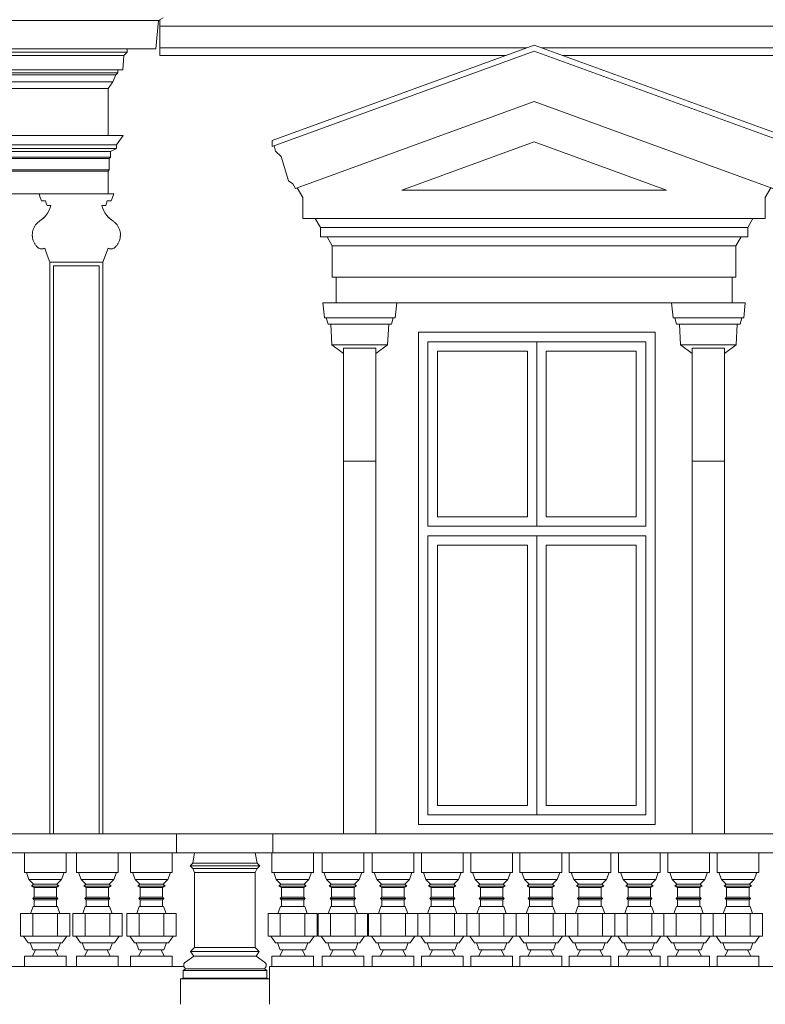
# Model space of a CAD drawing. Header units: metres. Extents: x -1.8 to 41.7, y -0.9 to 24.3.
# Tile 18 of 28: x 21.1 to 25, y 5.4 to 10.6. Entities that reach past the tile are written whole.
import ezdxf

# ---------------------------------------------------------------- set-up
doc = ezdxf.new("R2010")
doc.units = ezdxf.units.M
doc.layers.add('AV-STAVBA', color=7, linetype='Continuous', lineweight=18)

# ---------------------------------------------------------------- blocks, each defined once
blk = doc.blocks.new('WI_2-2_dvojité_bez středního sloupku - 1250x2600-1216050-Pohled JV')
at = {"layer": 'AV-STAVBA'}
for p, q in [((29.0798, 8.9), (29.0798, 7.925)), ((29.0798, 8.9), (30.2298, 8.9)), ((29.0798, 7.925), (29.0798, 8.9)), ((29.6548, 8.9), (29.0798, 8.9)), ((30.2298, 8.9), (29.6548, 8.9)), ((29.6548, 8.9), (29.6548, 7.925)), ((29.6548, 8.9), (29.6548, 7.925)), ((30.2298, 7.925), (30.2298, 8.9)), ((30.2298, 7.925), (30.2298, 8.9)), ((29.1298, 8.85), (29.1298, 7.975)), ((29.1298, 8.85), (29.6048, 8.85)), ((29.6048, 7.975), (29.6048, 8.85)), ((29.7048, 7.975), (29.7048, 8.85)), ((29.7048, 8.85), (30.1798, 8.85)), ((30.1798, 8.85), (30.1798, 7.975)), ((29.1298, 7.975), (29.6048, 7.975)), ((30.1798, 7.975), (29.7048, 7.975)), ((29.0798, 7.925), (30.2298, 7.925)), ((29.6548, 7.925), (29.0798, 7.925)), ((29.6548, 7.925), (30.2298, 7.925)), ((29.0798, 7.875), (29.0798, 6.4)), ((29.6134, 7.875), (29.0798, 7.875)), ((29.6548, 7.875), (29.0798, 7.875)), ((29.0798, 7.875), (29.0798, 6.4)), ((30.2298, 7.875), (29.6134, 7.875)), ((29.6548, 6.4), (29.6548, 7.875)), ((30.2298, 7.875), (29.6548, 7.875)), ((29.6548, 7.875), (29.6548, 6.4)), ((30.2298, 6.4), (30.2298, 7.875)), ((30.2298, 6.4), (30.2298, 7.875)), ((29.1298, 7.825), (29.6048, 7.825)), ((29.1298, 6.45), (29.1298, 7.825)), ((29.6048, 7.825), (29.6048, 6.45)), ((29.7048, 6.45), (29.7048, 7.825)), ((29.7048, 7.825), (30.1798, 7.825)), ((30.1798, 7.825), (30.1798, 6.45)), ((29.6048, 6.45), (29.1298, 6.45)), ((30.1798, 6.45), (29.7048, 6.45)), ((29.0798, 6.4), (29.6858, 6.4)), ((29.0798, 6.4), (29.6548, 6.4)), ((29.6548, 6.4), (30.2298, 6.4)), ((29.6858, 6.4), (30.2298, 6.4))]:
    blk.add_line(p, q, dxfattribs=at)
blk = doc.blocks.new('Římsa nad 1NP - Římsa nad 1NP-1582674-Pohled JV')
at = {"layer": 'AV-STAVBA'}
for p, q in [((21.0805, 6.2), (21.0805, 6.0971)), ((21.3005, 6.0971), (21.3005, 6.2)), ((21.3555, 6.2), (21.3555, 6.0971)), ((21.5755, 6.0971), (21.5755, 6.2)), ((21.6405, 6.2), (21.6405, 6.0971)), ((21.8605, 6.0971), (21.8605, 6.2)), ((21.9692, 6.1458), (21.9788, 6.2)), ((22.3084, 6.1458), (22.2988, 6.2)), ((22.386, 6.2), (22.386, 6.0971)), ((22.606, 6.0971), (22.606, 6.2)), ((22.651, 6.2), (22.651, 6.0971)), ((22.871, 6.0971), (22.871, 6.2)), ((22.916, 6.2), (22.916, 6.0971)), ((23.136, 6.0971), (23.136, 6.2)), ((23.176, 6.2), (23.176, 6.0971)), ((23.396, 6.0971), (23.396, 6.2)), ((23.436, 6.2), (23.436, 6.0971)), ((23.656, 6.0971), (23.656, 6.2)), ((23.696, 6.2), (23.696, 6.0971)), ((23.916, 6.0971), (23.916, 6.2)), ((23.956, 6.2), (23.956, 6.0971)), ((24.176, 6.0971), (24.176, 6.2)), ((24.216, 6.2), (24.216, 6.0971)), ((24.436, 6.0971), (24.436, 6.2)), ((24.476, 6.2), (24.476, 6.0971)), ((24.696, 6.0971), (24.696, 6.2)), ((24.736, 6.2), (24.736, 6.0971)), ((24.956, 6.0971), (24.956, 6.2)), ((21.9551, 6.1317), (21.9692, 6.1458)), ((21.9692, 6.1458), (22.3084, 6.1458)), ((22.3225, 6.1317), (22.3084, 6.1458)), ((21.3005, 6.0971), (21.0805, 6.0971)), ((21.0905, 6.0971), (21.1042, 6.0595)), ((21.2768, 6.0595), (21.2905, 6.0971)), ((21.5755, 6.0971), (21.3555, 6.0971)), ((21.3655, 6.0971), (21.3792, 6.0595)), ((21.5518, 6.0595), (21.5655, 6.0971)), ((21.8605, 6.0971), (21.6405, 6.0971)), ((21.6505, 6.0971), (21.6642, 6.0595)), ((21.8368, 6.0595), (21.8505, 6.0971)), ((21.9692, 6.1176), (21.9551, 6.1317)), ((22.3225, 6.1317), (21.9551, 6.1317)), ((21.9788, 6.0971), (21.9692, 6.1176)), ((22.3084, 6.1176), (21.9692, 6.1176)), ((22.2988, 6.0971), (21.9788, 6.0971)), ((21.9788, 6.0971), (21.9788, 5.7)), ((22.2988, 6.0971), (22.3084, 6.1176)), ((22.2988, 5.7), (22.2988, 6.0971)), ((22.3084, 6.1176), (22.3225, 6.1317)), ((22.606, 6.0971), (22.386, 6.0971)), ((22.396, 6.0971), (22.4097, 6.0595)), ((22.5823, 6.0595), (22.596, 6.0971)), ((22.871, 6.0971), (22.651, 6.0971)), ((22.661, 6.0971), (22.6747, 6.0595)), ((22.8473, 6.0595), (22.861, 6.0971)), ((23.136, 6.0971), (22.916, 6.0971)), ((22.926, 6.0971), (22.9397, 6.0595)), ((23.1123, 6.0595), (23.126, 6.0971)), ((23.396, 6.0971), (23.176, 6.0971)), ((23.186, 6.0971), (23.1997, 6.0595)), ((23.3723, 6.0595), (23.386, 6.0971)), ((23.656, 6.0971), (23.436, 6.0971)), ((23.446, 6.0971), (23.4597, 6.0595)), ((23.6323, 6.0595), (23.646, 6.0971)), ((23.916, 6.0971), (23.696, 6.0971)), ((23.706, 6.0971), (23.7197, 6.0595)), ((23.8923, 6.0595), (23.906, 6.0971)), ((24.176, 6.0971), (23.956, 6.0971)), ((23.966, 6.0971), (23.9797, 6.0595)), ((24.1523, 6.0595), (24.166, 6.0971)), ((24.436, 6.0971), (24.216, 6.0971)), ((24.226, 6.0971), (24.2397, 6.0595)), ((24.4123, 6.0595), (24.426, 6.0971)), ((24.696, 6.0971), (24.476, 6.0971)), ((24.486, 6.0971), (24.4997, 6.0595)), ((24.6723, 6.0595), (24.686, 6.0971)), ((24.956, 6.0971), (24.736, 6.0971)), ((24.746, 6.0971), (24.7597, 6.0595)), ((24.9323, 6.0595), (24.946, 6.0971)), ((21.1042, 6.0595), (21.1289, 6.0347)), ((21.1042, 6.0595), (21.2768, 6.0595)), ((21.1289, 6.0347), (21.1183, 6.0241)), ((21.2521, 6.0347), (21.1289, 6.0347)), ((21.2521, 6.0347), (21.2768, 6.0595)), ((21.2627, 6.0241), (21.2521, 6.0347)), ((21.3792, 6.0595), (21.4039, 6.0347)), ((21.3792, 6.0595), (21.5518, 6.0595)), ((21.4039, 6.0347), (21.3933, 6.0241)), ((21.5271, 6.0347), (21.4039, 6.0347)), ((21.5271, 6.0347), (21.5518, 6.0595)), ((21.5377, 6.0241), (21.5271, 6.0347)), ((21.6642, 6.0595), (21.6889, 6.0347)), ((21.6642, 6.0595), (21.8368, 6.0595)), ((21.6889, 6.0347), (21.6783, 6.0241)), ((21.8121, 6.0347), (21.6889, 6.0347)), ((21.8121, 6.0347), (21.8368, 6.0595)), ((21.8227, 6.0241), (21.8121, 6.0347)), ((22.4097, 6.0595), (22.4344, 6.0347)), ((22.4097, 6.0595), (22.5823, 6.0595)), ((22.4344, 6.0347), (22.4238, 6.0241)), ((22.5576, 6.0347), (22.4344, 6.0347)), ((22.5576, 6.0347), (22.5823, 6.0595)), ((22.5682, 6.0241), (22.5576, 6.0347)), ((22.6747, 6.0595), (22.6994, 6.0347)), ((22.6747, 6.0595), (22.8473, 6.0595)), ((22.6994, 6.0347), (22.6888, 6.0241)), ((22.8226, 6.0347), (22.6994, 6.0347)), ((22.8226, 6.0347), (22.8473, 6.0595)), ((22.8332, 6.0241), (22.8226, 6.0347)), ((22.9397, 6.0595), (22.9644, 6.0347)), ((22.9397, 6.0595), (23.1123, 6.0595)), ((22.9644, 6.0347), (22.9538, 6.0241)), ((23.0876, 6.0347), (22.9644, 6.0347)), ((23.0876, 6.0347), (23.1123, 6.0595)), ((23.0982, 6.0241), (23.0876, 6.0347)), ((23.1997, 6.0595), (23.2244, 6.0347)), ((23.1997, 6.0595), (23.3723, 6.0595)), ((23.2244, 6.0347), (23.2138, 6.0241)), ((23.3476, 6.0347), (23.2244, 6.0347)), ((23.3476, 6.0347), (23.3723, 6.0595)), ((23.3582, 6.0241), (23.3476, 6.0347)), ((23.4597, 6.0595), (23.4844, 6.0347)), ((23.4597, 6.0595), (23.6323, 6.0595)), ((23.4844, 6.0347), (23.4738, 6.0241)), ((23.6076, 6.0347), (23.4844, 6.0347)), ((23.6076, 6.0347), (23.6323, 6.0595)), ((23.6182, 6.0241), (23.6076, 6.0347)), ((23.7197, 6.0595), (23.7444, 6.0347)), ((23.7197, 6.0595), (23.8923, 6.0595)), ((23.7444, 6.0347), (23.7338, 6.0241)), ((23.8676, 6.0347), (23.7444, 6.0347)), ((23.8676, 6.0347), (23.8923, 6.0595)), ((23.8782, 6.0241), (23.8676, 6.0347)), ((23.9797, 6.0595), (24.0044, 6.0347)), ((23.9797, 6.0595), (24.1523, 6.0595)), ((24.0044, 6.0347), (23.9938, 6.0241)), ((24.1276, 6.0347), (24.0044, 6.0347)), ((24.1276, 6.0347), (24.1523, 6.0595)), ((24.1382, 6.0241), (24.1276, 6.0347)), ((24.2397, 6.0595), (24.2644, 6.0347)), ((24.2397, 6.0595), (24.4123, 6.0595)), ((24.2644, 6.0347), (24.2538, 6.0241)), ((24.3876, 6.0347), (24.2644, 6.0347)), ((24.3876, 6.0347), (24.4123, 6.0595)), ((24.3982, 6.0241), (24.3876, 6.0347)), ((24.4997, 6.0595), (24.5244, 6.0347)), ((24.4997, 6.0595), (24.6723, 6.0595)), ((24.5244, 6.0347), (24.5138, 6.0241)), ((24.6476, 6.0347), (24.5244, 6.0347)), ((24.6476, 6.0347), (24.6723, 6.0595)), ((24.6582, 6.0241), (24.6476, 6.0347)), ((24.7597, 6.0595), (24.7844, 6.0347)), ((24.7597, 6.0595), (24.9323, 6.0595)), ((24.7844, 6.0347), (24.7738, 6.0241)), ((24.9076, 6.0347), (24.7844, 6.0347)), ((24.9076, 6.0347), (24.9323, 6.0595)), ((24.9182, 6.0241), (24.9076, 6.0347)), ((21.1183, 6.0241), (21.1313, 6.0166)), ((21.2627, 6.0241), (21.1183, 6.0241)), ((21.1313, 6.0166), (21.1313, 5.9666)), ((21.2497, 6.0166), (21.1313, 6.0166)), ((21.2497, 6.0166), (21.2627, 6.0241)), ((21.2497, 5.9666), (21.2497, 6.0166)), ((21.3933, 6.0241), (21.4063, 6.0166)), ((21.5377, 6.0241), (21.3933, 6.0241)), ((21.4063, 6.0166), (21.4063, 5.9666)), ((21.5247, 6.0166), (21.4063, 6.0166)), ((21.5247, 6.0166), (21.5377, 6.0241)), ((21.5247, 5.9666), (21.5247, 6.0166)), ((21.6783, 6.0241), (21.6913, 6.0166)), ((21.8227, 6.0241), (21.6783, 6.0241)), ((21.6913, 6.0166), (21.6913, 5.9666)), ((21.8097, 6.0166), (21.6913, 6.0166)), ((21.8097, 6.0166), (21.8227, 6.0241)), ((21.8097, 5.9666), (21.8097, 6.0166)), ((22.4238, 6.0241), (22.4368, 6.0166)), ((22.5682, 6.0241), (22.4238, 6.0241)), ((22.4368, 6.0166), (22.4368, 5.9666)), ((22.5552, 6.0166), (22.4368, 6.0166)), ((22.5552, 6.0166), (22.5682, 6.0241)), ((22.5552, 5.9666), (22.5552, 6.0166)), ((22.6888, 6.0241), (22.7018, 6.0166)), ((22.8332, 6.0241), (22.6888, 6.0241)), ((22.7018, 6.0166), (22.7018, 5.9666)), ((22.8202, 6.0166), (22.7018, 6.0166)), ((22.8202, 6.0166), (22.8332, 6.0241)), ((22.8202, 5.9666), (22.8202, 6.0166)), ((22.9538, 6.0241), (22.9668, 6.0166)), ((23.0982, 6.0241), (22.9538, 6.0241)), ((22.9668, 6.0166), (22.9668, 5.9666)), ((23.0852, 6.0166), (22.9668, 6.0166)), ((23.0852, 6.0166), (23.0982, 6.0241)), ((23.0852, 5.9666), (23.0852, 6.0166)), ((23.2138, 6.0241), (23.2268, 6.0166)), ((23.3582, 6.0241), (23.2138, 6.0241)), ((23.2268, 6.0166), (23.2268, 5.9666)), ((23.3452, 6.0166), (23.2268, 6.0166)), ((23.3452, 6.0166), (23.3582, 6.0241)), ((23.3452, 5.9666), (23.3452, 6.0166)), ((23.4738, 6.0241), (23.4868, 6.0166)), ((23.6182, 6.0241), (23.4738, 6.0241)), ((23.4868, 6.0166), (23.4868, 5.9666)), ((23.6052, 6.0166), (23.4868, 6.0166)), ((23.6052, 6.0166), (23.6182, 6.0241)), ((23.6052, 5.9666), (23.6052, 6.0166)), ((23.7338, 6.0241), (23.7468, 6.0166)), ((23.8782, 6.0241), (23.7338, 6.0241)), ((23.7468, 6.0166), (23.7468, 5.9666)), ((23.8652, 6.0166), (23.7468, 6.0166)), ((23.8652, 6.0166), (23.8782, 6.0241)), ((23.8652, 5.9666), (23.8652, 6.0166)), ((23.9938, 6.0241), (24.0068, 6.0166)), ((24.1382, 6.0241), (23.9938, 6.0241)), ((24.0068, 6.0166), (24.0068, 5.9666)), ((24.1252, 6.0166), (24.0068, 6.0166)), ((24.1252, 6.0166), (24.1382, 6.0241)), ((24.1252, 5.9666), (24.1252, 6.0166)), ((24.2538, 6.0241), (24.2668, 6.0166)), ((24.3982, 6.0241), (24.2538, 6.0241)), ((24.2668, 6.0166), (24.2668, 5.9666)), ((24.3852, 6.0166), (24.2668, 6.0166)), ((24.3852, 6.0166), (24.3982, 6.0241)), ((24.3852, 5.9666), (24.3852, 6.0166)), ((24.5138, 6.0241), (24.5268, 6.0166)), ((24.6582, 6.0241), (24.5138, 6.0241)), ((24.5268, 6.0166), (24.5268, 5.9666)), ((24.6452, 6.0166), (24.5268, 6.0166)), ((24.6452, 6.0166), (24.6582, 6.0241)), ((24.6452, 5.9666), (24.6452, 6.0166)), ((24.7738, 6.0241), (24.7868, 6.0166)), ((24.9182, 6.0241), (24.7738, 6.0241)), ((24.7868, 6.0166), (24.7868, 5.9666)), ((24.9052, 6.0166), (24.7868, 6.0166)), ((24.9052, 6.0166), (24.9182, 6.0241)), ((24.9052, 5.9666), (24.9052, 6.0166)), ((21.1313, 5.9666), (21.1242, 5.9596)), ((21.1242, 5.9596), (21.1313, 5.9525)), ((21.2567, 5.9596), (21.1242, 5.9596)), ((21.2497, 5.9666), (21.1313, 5.9666)), ((21.1313, 5.9525), (21.1313, 5.9162)), ((21.2497, 5.9525), (21.1313, 5.9525)), ((21.2567, 5.9596), (21.2497, 5.9666)), ((21.2497, 5.9525), (21.2567, 5.9596)), ((21.2497, 5.9162), (21.2497, 5.9525)), ((21.4063, 5.9666), (21.3992, 5.9596)), ((21.3992, 5.9596), (21.4063, 5.9525)), ((21.5317, 5.9596), (21.3992, 5.9596)), ((21.5247, 5.9666), (21.4063, 5.9666)), ((21.4063, 5.9525), (21.4063, 5.9162)), ((21.5247, 5.9525), (21.4063, 5.9525)), ((21.5317, 5.9596), (21.5247, 5.9666)), ((21.5247, 5.9525), (21.5317, 5.9596)), ((21.5247, 5.9162), (21.5247, 5.9525)), ((21.6913, 5.9666), (21.6842, 5.9596)), ((21.6842, 5.9596), (21.6913, 5.9525)), ((21.8167, 5.9596), (21.6842, 5.9596)), ((21.8097, 5.9666), (21.6913, 5.9666)), ((21.6913, 5.9525), (21.6913, 5.9162)), ((21.8097, 5.9525), (21.6913, 5.9525)), ((21.8167, 5.9596), (21.8097, 5.9666)), ((21.8097, 5.9525), (21.8167, 5.9596)), ((21.8097, 5.9162), (21.8097, 5.9525)), ((22.4368, 5.9666), (22.4297, 5.9596)), ((22.4297, 5.9596), (22.4368, 5.9525)), ((22.5623, 5.9596), (22.4297, 5.9596)), ((22.5552, 5.9666), (22.4368, 5.9666)), ((22.4368, 5.9525), (22.4368, 5.9162)), ((22.5552, 5.9525), (22.4368, 5.9525)), ((22.5623, 5.9596), (22.5552, 5.9666)), ((22.5552, 5.9525), (22.5623, 5.9596)), ((22.5552, 5.9162), (22.5552, 5.9525)), ((22.7018, 5.9666), (22.6947, 5.9596)), ((22.6947, 5.9596), (22.7018, 5.9525)), ((22.8273, 5.9596), (22.6947, 5.9596)), ((22.8202, 5.9666), (22.7018, 5.9666)), ((22.7018, 5.9525), (22.7018, 5.9162)), ((22.8202, 5.9525), (22.7018, 5.9525)), ((22.8273, 5.9596), (22.8202, 5.9666)), ((22.8202, 5.9525), (22.8273, 5.9596)), ((22.8202, 5.9162), (22.8202, 5.9525)), ((22.9668, 5.9666), (22.9597, 5.9596)), ((22.9597, 5.9596), (22.9668, 5.9525)), ((23.0923, 5.9596), (22.9597, 5.9596)), ((23.0852, 5.9666), (22.9668, 5.9666)), ((22.9668, 5.9525), (22.9668, 5.9162)), ((23.0852, 5.9525), (22.9668, 5.9525)), ((23.0923, 5.9596), (23.0852, 5.9666)), ((23.0852, 5.9525), (23.0923, 5.9596)), ((23.0852, 5.9162), (23.0852, 5.9525)), ((23.2268, 5.9666), (23.2197, 5.9596)), ((23.2197, 5.9596), (23.2268, 5.9525)), ((23.3523, 5.9596), (23.2197, 5.9596)), ((23.3452, 5.9666), (23.2268, 5.9666)), ((23.2268, 5.9525), (23.2268, 5.9162)), ((23.3452, 5.9525), (23.2268, 5.9525)), ((23.3523, 5.9596), (23.3452, 5.9666)), ((23.3452, 5.9525), (23.3523, 5.9596)), ((23.3452, 5.9162), (23.3452, 5.9525)), ((23.4868, 5.9666), (23.4797, 5.9596)), ((23.4797, 5.9596), (23.4868, 5.9525)), ((23.6123, 5.9596), (23.4797, 5.9596)), ((23.6052, 5.9666), (23.4868, 5.9666)), ((23.4868, 5.9525), (23.4868, 5.9162)), ((23.6052, 5.9525), (23.4868, 5.9525)), ((23.6123, 5.9596), (23.6052, 5.9666)), ((23.6052, 5.9525), (23.6123, 5.9596)), ((23.6052, 5.9162), (23.6052, 5.9525)), ((23.7468, 5.9666), (23.7397, 5.9596)), ((23.7397, 5.9596), (23.7468, 5.9525)), ((23.8723, 5.9596), (23.7397, 5.9596)), ((23.8652, 5.9666), (23.7468, 5.9666)), ((23.7468, 5.9525), (23.7468, 5.9162)), ((23.8652, 5.9525), (23.7468, 5.9525)), ((23.8723, 5.9596), (23.8652, 5.9666)), ((23.8652, 5.9525), (23.8723, 5.9596)), ((23.8652, 5.9162), (23.8652, 5.9525)), ((24.0068, 5.9666), (23.9997, 5.9596)), ((23.9997, 5.9596), (24.0068, 5.9525)), ((24.1323, 5.9596), (23.9997, 5.9596)), ((24.1252, 5.9666), (24.0068, 5.9666)), ((24.0068, 5.9525), (24.0068, 5.9162)), ((24.1252, 5.9525), (24.0068, 5.9525)), ((24.1323, 5.9596), (24.1252, 5.9666)), ((24.1252, 5.9525), (24.1323, 5.9596)), ((24.1252, 5.9162), (24.1252, 5.9525)), ((24.2668, 5.9666), (24.2597, 5.9596)), ((24.2597, 5.9596), (24.2668, 5.9525)), ((24.3923, 5.9596), (24.2597, 5.9596)), ((24.3852, 5.9666), (24.2668, 5.9666)), ((24.2668, 5.9525), (24.2668, 5.9162)), ((24.3852, 5.9525), (24.2668, 5.9525)), ((24.3923, 5.9596), (24.3852, 5.9666)), ((24.3852, 5.9525), (24.3923, 5.9596)), ((24.3852, 5.9162), (24.3852, 5.9525)), ((24.5268, 5.9666), (24.5197, 5.9596)), ((24.5197, 5.9596), (24.5268, 5.9525)), ((24.6523, 5.9596), (24.5197, 5.9596)), ((24.6452, 5.9666), (24.5268, 5.9666)), ((24.5268, 5.9525), (24.5268, 5.9162)), ((24.6452, 5.9525), (24.5268, 5.9525)), ((24.6523, 5.9596), (24.6452, 5.9666)), ((24.6452, 5.9525), (24.6523, 5.9596)), ((24.6452, 5.9162), (24.6452, 5.9525)), ((24.7868, 5.9666), (24.7797, 5.9596)), ((24.7797, 5.9596), (24.7868, 5.9525)), ((24.9123, 5.9596), (24.7797, 5.9596)), ((24.9052, 5.9666), (24.7868, 5.9666)), ((24.7868, 5.9525), (24.7868, 5.9162)), ((24.9052, 5.9525), (24.7868, 5.9525)), ((24.9123, 5.9596), (24.9052, 5.9666)), ((24.9052, 5.9525), (24.9123, 5.9596)), ((24.9052, 5.9162), (24.9052, 5.9525)), ((21.0605, 5.88), (21.1255, 5.88)), ((21.0605, 5.88), (21.0605, 5.76)), ((21.1263, 5.9162), (21.1131, 5.88)), ((21.1255, 5.88), (21.2555, 5.88)), ((21.1255, 5.76), (21.1255, 5.88)), ((21.2547, 5.9162), (21.1263, 5.9162)), ((21.2679, 5.88), (21.2547, 5.9162)), ((21.2555, 5.88), (21.3205, 5.88)), ((21.2555, 5.88), (21.2555, 5.76)), ((21.3205, 5.88), (21.3205, 5.76)), ((21.3355, 5.88), (21.4005, 5.88)), ((21.3355, 5.88), (21.3355, 5.76)), ((21.4013, 5.9162), (21.3881, 5.88)), ((21.4005, 5.88), (21.5305, 5.88)), ((21.4005, 5.76), (21.4005, 5.88)), ((21.5297, 5.9162), (21.4013, 5.9162)), ((21.5429, 5.88), (21.5297, 5.9162)), ((21.5305, 5.88), (21.5955, 5.88)), ((21.5305, 5.88), (21.5305, 5.76)), ((21.5955, 5.88), (21.5955, 5.76)), ((21.6205, 5.88), (21.6855, 5.88)), ((21.6205, 5.88), (21.6205, 5.76)), ((21.6863, 5.9162), (21.6731, 5.88)), ((21.6855, 5.88), (21.8155, 5.88)), ((21.6855, 5.76), (21.6855, 5.88)), ((21.8147, 5.9162), (21.6863, 5.9162)), ((21.8279, 5.88), (21.8147, 5.9162)), ((21.8155, 5.88), (21.8805, 5.88)), ((21.8155, 5.88), (21.8155, 5.76)), ((21.8805, 5.88), (21.8805, 5.76)), ((22.366, 5.88), (22.431, 5.88)), ((22.366, 5.88), (22.366, 5.76)), ((22.4318, 5.9162), (22.4186, 5.88)), ((22.431, 5.88), (22.561, 5.88)), ((22.431, 5.76), (22.431, 5.88)), ((22.5602, 5.9162), (22.4318, 5.9162)), ((22.5734, 5.88), (22.5602, 5.9162)), ((22.561, 5.88), (22.626, 5.88)), ((22.561, 5.88), (22.561, 5.76)), ((22.626, 5.88), (22.626, 5.76)), ((22.631, 5.88), (22.696, 5.88)), ((22.631, 5.88), (22.631, 5.76)), ((22.6968, 5.9162), (22.6836, 5.88)), ((22.696, 5.88), (22.826, 5.88)), ((22.696, 5.76), (22.696, 5.88)), ((22.8252, 5.9162), (22.6968, 5.9162)), ((22.8384, 5.88), (22.8252, 5.9162)), ((22.826, 5.88), (22.891, 5.88)), ((22.826, 5.88), (22.826, 5.76)), ((22.891, 5.88), (22.891, 5.76)), ((22.896, 5.88), (22.961, 5.88)), ((22.896, 5.88), (22.896, 5.76)), ((22.9618, 5.9162), (22.9486, 5.88)), ((22.961, 5.88), (23.091, 5.88)), ((22.961, 5.76), (22.961, 5.88)), ((23.0902, 5.9162), (22.9618, 5.9162)), ((23.1034, 5.88), (23.0902, 5.9162)), ((23.091, 5.88), (23.156, 5.88)), ((23.091, 5.88), (23.091, 5.76)), ((23.156, 5.88), (23.221, 5.88)), ((23.156, 5.88), (23.156, 5.76)), ((23.156, 5.88), (23.156, 5.76)), ((23.2218, 5.9162), (23.2086, 5.88)), ((23.221, 5.88), (23.351, 5.88)), ((23.221, 5.76), (23.221, 5.88)), ((23.3502, 5.9162), (23.2218, 5.9162)), ((23.3634, 5.88), (23.3502, 5.9162)), ((23.351, 5.88), (23.416, 5.88)), ((23.351, 5.88), (23.351, 5.76)), ((23.416, 5.88), (23.481, 5.88)), ((23.416, 5.88), (23.416, 5.76)), ((23.416, 5.88), (23.416, 5.76)), ((23.4818, 5.9162), (23.4686, 5.88)), ((23.481, 5.88), (23.611, 5.88)), ((23.481, 5.76), (23.481, 5.88)), ((23.6102, 5.9162), (23.4818, 5.9162)), ((23.6234, 5.88), (23.6102, 5.9162)), ((23.611, 5.88), (23.676, 5.88)), ((23.611, 5.88), (23.611, 5.76)), ((23.676, 5.88), (23.741, 5.88)), ((23.676, 5.88), (23.676, 5.76)), ((23.676, 5.88), (23.676, 5.76)), ((23.7418, 5.9162), (23.7286, 5.88)), ((23.741, 5.88), (23.871, 5.88)), ((23.741, 5.76), (23.741, 5.88)), ((23.8702, 5.9162), (23.7418, 5.9162)), ((23.8834, 5.88), (23.8702, 5.9162)), ((23.871, 5.88), (23.936, 5.88)), ((23.871, 5.88), (23.871, 5.76)), ((23.936, 5.88), (24.001, 5.88)), ((23.936, 5.88), (23.936, 5.76)), ((23.936, 5.88), (23.936, 5.76)), ((24.0018, 5.9162), (23.9886, 5.88)), ((24.001, 5.88), (24.131, 5.88)), ((24.001, 5.76), (24.001, 5.88)), ((24.1302, 5.9162), (24.0018, 5.9162)), ((24.1434, 5.88), (24.1302, 5.9162)), ((24.131, 5.88), (24.196, 5.88)), ((24.131, 5.88), (24.131, 5.76)), ((24.196, 5.88), (24.261, 5.88)), ((24.196, 5.88), (24.196, 5.76)), ((24.196, 5.88), (24.196, 5.76)), ((24.2618, 5.9162), (24.2486, 5.88)), ((24.261, 5.88), (24.391, 5.88)), ((24.261, 5.76), (24.261, 5.88)), ((24.3902, 5.9162), (24.2618, 5.9162)), ((24.4034, 5.88), (24.3902, 5.9162)), ((24.391, 5.88), (24.456, 5.88)), ((24.391, 5.88), (24.391, 5.76)), ((24.456, 5.88), (24.521, 5.88)), ((24.456, 5.88), (24.456, 5.76)), ((24.456, 5.88), (24.456, 5.76)), ((24.5218, 5.9162), (24.5086, 5.88)), ((24.521, 5.88), (24.651, 5.88)), ((24.521, 5.76), (24.521, 5.88)), ((24.6502, 5.9162), (24.5218, 5.9162)), ((24.6634, 5.88), (24.6502, 5.9162)), ((24.651, 5.88), (24.716, 5.88)), ((24.651, 5.88), (24.651, 5.76)), ((24.716, 5.88), (24.781, 5.88)), ((24.716, 5.88), (24.716, 5.76)), ((24.716, 5.88), (24.716, 5.76)), ((24.7818, 5.9162), (24.7686, 5.88)), ((24.781, 5.88), (24.911, 5.88)), ((24.781, 5.76), (24.781, 5.88)), ((24.9102, 5.9162), (24.7818, 5.9162)), ((24.9234, 5.88), (24.9102, 5.9162)), ((24.911, 5.88), (24.976, 5.88)), ((24.911, 5.88), (24.911, 5.76)), ((24.976, 5.88), (24.976, 5.76)), ((21.0896, 5.76), (21.0605, 5.76)), ((21.0763, 5.76), (21.1007, 5.7252)), ((21.1004, 5.76), (21.0884, 5.76)), ((21.1007, 5.7252), (21.2803, 5.7252)), ((21.1255, 5.76), (21.1008, 5.76)), ((21.1107, 5.7252), (21.1243, 5.6876)), ((21.1804, 5.76), (21.1255, 5.76)), ((21.2008, 5.76), (21.1802, 5.76)), ((21.2555, 5.76), (21.2006, 5.76)), ((21.2802, 5.76), (21.2555, 5.76)), ((21.2566, 5.6876), (21.2703, 5.7252)), ((21.2803, 5.7252), (21.3047, 5.76)), ((21.2926, 5.76), (21.2806, 5.76)), ((21.3205, 5.76), (21.2913, 5.76)), ((21.3646, 5.76), (21.3355, 5.76)), ((21.3513, 5.76), (21.3757, 5.7252)), ((21.3754, 5.76), (21.3634, 5.76)), ((21.3757, 5.7252), (21.5553, 5.7252)), ((21.4005, 5.76), (21.3758, 5.76)), ((21.3857, 5.7252), (21.3993, 5.6876)), ((21.4554, 5.76), (21.4005, 5.76)), ((21.4758, 5.76), (21.4552, 5.76)), ((21.5305, 5.76), (21.4756, 5.76)), ((21.5552, 5.76), (21.5305, 5.76)), ((21.5316, 5.6876), (21.5453, 5.7252)), ((21.5553, 5.7252), (21.5797, 5.76)), ((21.5676, 5.76), (21.5556, 5.76)), ((21.5955, 5.76), (21.5663, 5.76)), ((21.6496, 5.76), (21.6205, 5.76)), ((21.6363, 5.76), (21.6607, 5.7252)), ((21.6604, 5.76), (21.6484, 5.76)), ((21.6607, 5.7252), (21.8403, 5.7252)), ((21.6855, 5.76), (21.6608, 5.76)), ((21.6707, 5.7252), (21.6843, 5.6876)), ((21.7404, 5.76), (21.6855, 5.76)), ((21.7608, 5.76), (21.7402, 5.76)), ((21.8155, 5.76), (21.7606, 5.76)), ((21.8402, 5.76), (21.8155, 5.76)), ((21.8166, 5.6876), (21.8303, 5.7252)), ((21.8403, 5.7252), (21.8647, 5.76)), ((21.8526, 5.76), (21.8406, 5.76)), ((21.8805, 5.76), (21.8513, 5.76)), ((22.3951, 5.76), (22.366, 5.76)), ((22.3818, 5.76), (22.4062, 5.7252)), ((22.4059, 5.76), (22.3939, 5.76)), ((22.4062, 5.7252), (22.5858, 5.7252)), ((22.431, 5.76), (22.4063, 5.76)), ((22.4162, 5.7252), (22.4298, 5.6876)), ((22.4865, 5.76), (22.431, 5.76)), ((22.5063, 5.76), (22.4864, 5.76)), ((22.561, 5.76), (22.5061, 5.76)), ((22.5857, 5.76), (22.561, 5.76)), ((22.5621, 5.6876), (22.5758, 5.7252)), ((22.5858, 5.7252), (22.6102, 5.76)), ((22.5981, 5.76), (22.5861, 5.76)), ((22.626, 5.76), (22.5969, 5.76)), ((22.6601, 5.76), (22.631, 5.76)), ((22.6468, 5.76), (22.6712, 5.7252)), ((22.6709, 5.76), (22.6589, 5.76)), ((22.6712, 5.7252), (22.8508, 5.7252)), ((22.696, 5.76), (22.6713, 5.76)), ((22.6812, 5.7252), (22.6948, 5.6876)), ((22.7509, 5.76), (22.696, 5.76)), ((22.7713, 5.76), (22.7507, 5.76)), ((22.826, 5.76), (22.7711, 5.76)), ((22.8507, 5.76), (22.826, 5.76)), ((22.8271, 5.6876), (22.8408, 5.7252)), ((22.8508, 5.7252), (22.8752, 5.76)), ((22.8631, 5.76), (22.8511, 5.76)), ((22.891, 5.76), (22.8619, 5.76)), ((22.9251, 5.76), (22.896, 5.76)), ((22.9118, 5.76), (22.9362, 5.7252)), ((22.9359, 5.76), (22.9239, 5.76)), ((22.9362, 5.7252), (23.1158, 5.7252)), ((22.961, 5.76), (22.9363, 5.76)), ((22.9462, 5.7252), (22.9598, 5.6876)), ((23.0159, 5.76), (22.961, 5.76)), ((23.0363, 5.76), (23.0157, 5.76)), ((23.091, 5.76), (23.0361, 5.76)), ((23.1157, 5.76), (23.091, 5.76)), ((23.0921, 5.6876), (23.1058, 5.7252)), ((23.1158, 5.7252), (23.1402, 5.76)), ((23.1281, 5.76), (23.1161, 5.76)), ((23.156, 5.76), (23.1269, 5.76)), ((23.1851, 5.76), (23.156, 5.76)), ((23.1718, 5.76), (23.1962, 5.7252)), ((23.1959, 5.76), (23.1839, 5.76)), ((23.1962, 5.7252), (23.3758, 5.7252)), ((23.221, 5.76), (23.1963, 5.76)), ((23.2062, 5.7252), (23.2198, 5.6876)), ((23.2759, 5.76), (23.221, 5.76)), ((23.2963, 5.76), (23.2757, 5.76)), ((23.351, 5.76), (23.2961, 5.76)), ((23.3757, 5.76), (23.351, 5.76)), ((23.3521, 5.6876), (23.3658, 5.7252)), ((23.3758, 5.7252), (23.4002, 5.76)), ((23.3881, 5.76), (23.3761, 5.76)), ((23.416, 5.76), (23.3869, 5.76)), ((23.4451, 5.76), (23.416, 5.76)), ((23.4318, 5.76), (23.4562, 5.7252)), ((23.4559, 5.76), (23.4439, 5.76)), ((23.4562, 5.7252), (23.6358, 5.7252)), ((23.481, 5.76), (23.4563, 5.76)), ((23.4662, 5.7252), (23.4798, 5.6876)), ((23.5359, 5.76), (23.481, 5.76)), ((23.5563, 5.76), (23.5357, 5.76)), ((23.611, 5.76), (23.5561, 5.76)), ((23.6357, 5.76), (23.611, 5.76)), ((23.6121, 5.6876), (23.6258, 5.7252)), ((23.6358, 5.7252), (23.6602, 5.76)), ((23.6481, 5.76), (23.6361, 5.76)), ((23.676, 5.76), (23.6469, 5.76)), ((23.7051, 5.76), (23.676, 5.76)), ((23.6918, 5.76), (23.7162, 5.7252)), ((23.7159, 5.76), (23.7039, 5.76)), ((23.7162, 5.7252), (23.8958, 5.7252)), ((23.741, 5.76), (23.7163, 5.76)), ((23.7262, 5.7252), (23.7398, 5.6876)), ((23.7959, 5.76), (23.741, 5.76)), ((23.8163, 5.76), (23.7957, 5.76)), ((23.871, 5.76), (23.8161, 5.76)), ((23.8957, 5.76), (23.871, 5.76)), ((23.8721, 5.6876), (23.8858, 5.7252)), ((23.8958, 5.7252), (23.9202, 5.76)), ((23.9081, 5.76), (23.8961, 5.76)), ((23.936, 5.76), (23.9069, 5.76)), ((23.9651, 5.76), (23.936, 5.76)), ((23.9518, 5.76), (23.9762, 5.7252)), ((23.9759, 5.76), (23.9639, 5.76)), ((23.9762, 5.7252), (24.1558, 5.7252)), ((24.001, 5.76), (23.9763, 5.76)), ((23.9862, 5.7252), (23.9998, 5.6876)), ((24.0559, 5.76), (24.001, 5.76)), ((24.0763, 5.76), (24.0557, 5.76)), ((24.131, 5.76), (24.0761, 5.76)), ((24.1557, 5.76), (24.131, 5.76)), ((24.1321, 5.6876), (24.1458, 5.7252)), ((24.1558, 5.7252), (24.1802, 5.76)), ((24.1681, 5.76), (24.1561, 5.76)), ((24.196, 5.76), (24.1669, 5.76)), ((24.2251, 5.76), (24.196, 5.76)), ((24.2118, 5.76), (24.2362, 5.7252)), ((24.2359, 5.76), (24.2239, 5.76)), ((24.2362, 5.7252), (24.4158, 5.7252)), ((24.261, 5.76), (24.2363, 5.76)), ((24.2462, 5.7252), (24.2598, 5.6876)), ((24.3159, 5.76), (24.261, 5.76)), ((24.3363, 5.76), (24.3157, 5.76)), ((24.391, 5.76), (24.3361, 5.76)), ((24.4157, 5.76), (24.391, 5.76)), ((24.3921, 5.6876), (24.4058, 5.7252)), ((24.4158, 5.7252), (24.4402, 5.76)), ((24.4281, 5.76), (24.4161, 5.76)), ((24.456, 5.76), (24.4269, 5.76)), ((24.4851, 5.76), (24.456, 5.76)), ((24.4718, 5.76), (24.4962, 5.7252)), ((24.4959, 5.76), (24.4839, 5.76)), ((24.4962, 5.7252), (24.6758, 5.7252)), ((24.521, 5.76), (24.4963, 5.76)), ((24.5062, 5.7252), (24.5198, 5.6876)), ((24.5759, 5.76), (24.521, 5.76)), ((24.5963, 5.76), (24.5757, 5.76)), ((24.651, 5.76), (24.5961, 5.76)), ((24.6757, 5.76), (24.651, 5.76)), ((24.6521, 5.6876), (24.6658, 5.7252)), ((24.6758, 5.7252), (24.7002, 5.76)), ((24.6881, 5.76), (24.6761, 5.76)), ((24.716, 5.76), (24.6869, 5.76)), ((24.7451, 5.76), (24.716, 5.76)), ((24.7318, 5.76), (24.7562, 5.7252)), ((24.7559, 5.76), (24.7439, 5.76)), ((24.7562, 5.7252), (24.9358, 5.7252)), ((24.781, 5.76), (24.7563, 5.76)), ((24.7662, 5.7252), (24.7798, 5.6876)), ((24.8359, 5.76), (24.781, 5.76)), ((24.8563, 5.76), (24.8357, 5.76)), ((24.911, 5.76), (24.8561, 5.76)), ((24.9357, 5.76), (24.911, 5.76)), ((24.9121, 5.6876), (24.9258, 5.7252)), ((24.9358, 5.7252), (24.9602, 5.76)), ((24.9481, 5.76), (24.9361, 5.76)), ((24.976, 5.76), (24.9469, 5.76)), ((21.1393, 5.6876), (21.1222, 5.6542)), ((21.2566, 5.6876), (21.1243, 5.6876)), ((21.2588, 5.6542), (21.2416, 5.6876)), ((21.4143, 5.6876), (21.3972, 5.6542)), ((21.5316, 5.6876), (21.3993, 5.6876)), ((21.5338, 5.6542), (21.5166, 5.6876)), ((21.6993, 5.6876), (21.6822, 5.6542)), ((21.8166, 5.6876), (21.6843, 5.6876)), ((21.8188, 5.6542), (21.8016, 5.6876)), ((21.9576, 5.6788), (21.9788, 5.7)), ((21.9748, 5.6542), (21.9576, 5.6788)), ((21.9576, 5.6788), (22.32, 5.6788)), ((22.2988, 5.7), (21.9788, 5.7)), ((22.32, 5.6788), (22.2988, 5.7)), ((22.3028, 5.6542), (22.32, 5.6788)), ((22.4448, 5.6876), (22.4277, 5.6542)), ((22.5621, 5.6876), (22.4298, 5.6876)), ((22.5643, 5.6542), (22.5471, 5.6876)), ((22.7098, 5.6876), (22.6927, 5.6542)), ((22.8271, 5.6876), (22.6948, 5.6876)), ((22.8293, 5.6542), (22.8121, 5.6876)), ((22.9748, 5.6876), (22.9577, 5.6542)), ((23.0921, 5.6876), (22.9598, 5.6876)), ((23.0943, 5.6542), (23.0771, 5.6876)), ((23.2348, 5.6876), (23.2177, 5.6542)), ((23.3521, 5.6876), (23.2198, 5.6876)), ((23.3543, 5.6542), (23.3371, 5.6876)), ((23.4948, 5.6876), (23.4777, 5.6542)), ((23.6121, 5.6876), (23.4798, 5.6876)), ((23.6143, 5.6542), (23.5971, 5.6876)), ((23.7548, 5.6876), (23.7377, 5.6542)), ((23.8721, 5.6876), (23.7398, 5.6876)), ((23.8743, 5.6542), (23.8571, 5.6876)), ((24.0148, 5.6876), (23.9977, 5.6542)), ((24.1321, 5.6876), (23.9998, 5.6876)), ((24.1343, 5.6542), (24.1171, 5.6876)), ((24.2748, 5.6876), (24.2577, 5.6542)), ((24.3921, 5.6876), (24.2598, 5.6876)), ((24.3943, 5.6542), (24.3771, 5.6876)), ((24.5348, 5.6876), (24.5177, 5.6542)), ((24.6521, 5.6876), (24.5198, 5.6876)), ((24.6543, 5.6542), (24.6371, 5.6876)), ((24.7948, 5.6876), (24.7777, 5.6542)), ((24.9121, 5.6876), (24.7798, 5.6876)), ((24.9143, 5.6542), (24.8971, 5.6876)), ((21.0805, 5.6542), (21.3005, 5.6542)), ((21.0805, 5.6542), (21.0805, 5.6)), ((21.3005, 5.6), (21.3005, 5.6542)), ((21.3555, 5.6542), (21.5755, 5.6542)), ((21.3555, 5.6542), (21.3555, 5.6)), ((21.5755, 5.6), (21.5755, 5.6542)), ((21.6405, 5.6542), (21.8605, 5.6542)), ((21.6405, 5.6542), (21.6405, 5.6)), ((21.8605, 5.6), (21.8605, 5.6542)), ((21.9297, 5.6227), (21.9748, 5.6542)), ((22.3028, 5.6542), (21.9748, 5.6542)), ((22.3479, 5.6227), (22.3028, 5.6542)), ((22.386, 5.6542), (22.606, 5.6542)), ((22.386, 5.6542), (22.386, 5.6)), ((22.606, 5.6), (22.606, 5.6542)), ((22.651, 5.6542), (22.871, 5.6542)), ((22.651, 5.6542), (22.651, 5.6)), ((22.871, 5.6), (22.871, 5.6542)), ((22.916, 5.6542), (23.136, 5.6542)), ((22.916, 5.6542), (22.916, 5.6)), ((23.136, 5.6), (23.136, 5.6542)), ((23.176, 5.6542), (23.396, 5.6542)), ((23.176, 5.6542), (23.176, 5.6)), ((23.396, 5.6), (23.396, 5.6542)), ((23.436, 5.6542), (23.656, 5.6542)), ((23.436, 5.6542), (23.436, 5.6)), ((23.656, 5.6), (23.656, 5.6542)), ((23.696, 5.6542), (23.916, 5.6542)), ((23.696, 5.6542), (23.696, 5.6)), ((23.916, 5.6), (23.916, 5.6542)), ((23.956, 5.6542), (24.176, 5.6542)), ((23.956, 5.6542), (23.956, 5.6)), ((24.176, 5.6), (24.176, 5.6542)), ((24.216, 5.6542), (24.436, 5.6542)), ((24.216, 5.6542), (24.216, 5.6)), ((24.436, 5.6), (24.436, 5.6542)), ((24.476, 5.6542), (24.696, 5.6542)), ((24.476, 5.6542), (24.476, 5.6)), ((24.696, 5.6), (24.696, 5.6542)), ((24.736, 5.6542), (24.956, 5.6542)), ((24.736, 5.6542), (24.736, 5.6)), ((24.956, 5.6), (24.956, 5.6542)), ((21.9182, 5.578), (21.9305, 5.5866)), ((22.3593, 5.578), (21.9182, 5.578)), ((21.9182, 5.538), (21.9182, 5.578)), ((21.9305, 5.5866), (21.9248, 5.5948)), ((22.347, 5.5866), (21.9305, 5.5866)), ((22.347, 5.5866), (22.3528, 5.5948)), ((22.3593, 5.578), (22.347, 5.5866)), ((22.3593, 5.538), (22.3593, 5.578)), ((21.9038, 5.5341), (21.9182, 5.538)), ((22.3738, 5.5341), (21.9038, 5.5341)), ((21.9038, 5.4), (21.9038, 5.5341)), ((22.3593, 5.538), (21.9182, 5.538)), ((22.3738, 5.5341), (22.3593, 5.538)), ((22.3738, 5.4), (22.3738, 5.5341))]:
    blk.add_line(p, q, dxfattribs=at)
blk.add_arc((21.9412, 5.6063), 0.02, 198.308, 215, dxfattribs=at)
for points in [[(21.9248, 5.5948), (21.9238, 5.5962), (21.9222, 5.5994), (21.921, 5.6045), (21.9212, 5.6089), (21.922, 5.6123), (21.9233, 5.6156), (21.9257, 5.6193), (21.9283, 5.6217), (21.9297, 5.6227)], [(22.3528, 5.5948), (22.3538, 5.5962), (22.3554, 5.5994), (22.3565, 5.6045), (22.3564, 5.6089), (22.3555, 5.6123), (22.3543, 5.6156), (22.3519, 5.6193), (22.3493, 5.6217), (22.3479, 5.6227)]]:
    blk.add_open_spline(points, degree=3, knots=[0, 0, 0, 0, 0.166667, 0.333333, 0.5, 0.583333, 0.666667, 0.833333, 1, 1, 1, 1], dxfattribs=at)
blk = doc.blocks.new('Tympanon a šambrána 2NP4 - Tympanon a šambrána 2NP-1609817-Pohled JV')
at = {"layer": 'AV-STAVBA'}
for p, q in [((22.5108, 9.7095), (23.7703, 10.168)), ((23.7703, 10.168), (25.0299, 9.7095)), ((22.398, 9.9345), (22.4063, 9.9071)), ((23.0722, 9.701), (23.7703, 9.9551)), ((23.7703, 9.9551), (24.4684, 9.701)), ((25.1343, 9.9071), (25.1426, 9.9345)), ((22.4063, 9.9071), (22.4346, 9.8788)), ((25.106, 9.8788), (25.1343, 9.9071)), ((22.4346, 9.8788), (22.4741, 9.7497)), ((25.0665, 9.7497), (25.106, 9.8788)), ((22.4741, 9.7497), (22.4966, 9.734)), ((22.4966, 9.734), (22.5108, 9.7095)), ((25.0299, 9.7095), (25.044, 9.734)), ((25.044, 9.734), (25.0665, 9.7497)), ((22.5203, 9.713), (22.5503, 9.661)), ((24.4684, 9.701), (23.0722, 9.701)), ((24.9903, 9.661), (25.0203, 9.713)), ((22.5503, 9.661), (22.5503, 9.551)), ((24.9903, 9.551), (24.9903, 9.661)), ((22.5503, 9.551), (24.9903, 9.551)), ((22.6428, 9.5034), (22.6153, 9.551)), ((24.8978, 9.5034), (24.9253, 9.551)), ((22.6428, 9.4534), (22.6428, 9.5034)), ((24.8978, 9.5034), (22.6428, 9.5034)), ((24.8978, 9.4534), (24.8978, 9.5034)), ((24.8978, 9.4534), (22.6428, 9.4534)), ((22.7053, 9.4058), (22.6778, 9.4534)), ((24.8353, 9.4058), (24.8628, 9.4534)), ((24.8353, 9.4058), (22.7053, 9.4058)), ((22.7053, 9.4058), (22.7053, 9.241)), ((24.8353, 9.241), (24.8353, 9.4058)), ((22.7053, 9.241), (24.8353, 9.241)), ((22.7253, 9.241), (22.7253, 9.106)), ((24.8153, 9.106), (24.8153, 9.241)), ((22.6553, 9.106), (23.0453, 9.106)), ((22.6637, 9.0265), (22.6553, 9.106)), ((23.037, 9.0265), (23.0453, 9.106)), ((23.0453, 9.106), (24.4953, 9.106)), ((24.4953, 9.106), (24.8853, 9.106)), ((24.5037, 9.0265), (24.4953, 9.106)), ((24.877, 9.0265), (24.8853, 9.106)), ((23.037, 9.0265), (22.6637, 9.0265)), ((22.6827, 8.9927), (22.6737, 9.0265)), ((23.0179, 8.9927), (23.027, 9.0265)), ((24.877, 9.0265), (24.5037, 9.0265)), ((24.5227, 8.9927), (24.5137, 9.0265)), ((24.8579, 8.9927), (24.867, 9.0265)), ((23.0179, 8.9927), (22.6827, 8.9927)), ((22.7035, 8.8828), (22.6977, 8.9927)), ((22.9971, 8.8828), (23.0029, 8.9927)), ((24.8579, 8.9927), (24.5227, 8.9927)), ((24.5435, 8.8828), (24.5377, 8.9927)), ((24.8371, 8.8828), (24.8429, 8.9927)), ((22.7653, 8.8377), (22.7035, 8.8828)), ((22.9971, 8.8828), (22.7035, 8.8828)), ((22.7653, 8.8245), (22.7653, 8.866)), ((22.7653, 8.866), (22.9353, 8.866)), ((22.9353, 8.8377), (22.9971, 8.8828)), ((22.9353, 8.866), (22.9353, 8.8245)), ((24.6053, 8.8377), (24.5435, 8.8828)), ((24.8371, 8.8828), (24.5435, 8.8828)), ((24.6053, 8.8245), (24.6053, 8.866)), ((24.6053, 8.866), (24.7753, 8.866)), ((24.7753, 8.8377), (24.8371, 8.8828)), ((24.7753, 8.866), (24.7753, 8.8245)), ((22.7653, 8.8245), (22.7653, 8.7065)), ((22.9353, 8.7065), (22.9353, 8.8245)), ((24.6053, 8.8245), (24.6053, 8.7065)), ((24.7753, 8.7065), (24.7753, 8.8245)), ((22.7653, 8.4615), (22.7653, 8.7065)), ((22.9353, 8.7065), (22.9353, 8.4615)), ((24.6053, 8.4615), (24.6053, 8.7065)), ((24.7753, 8.7065), (24.7753, 8.4615)), ((22.7653, 8.3989), (22.7653, 8.4615)), ((22.9353, 8.4615), (22.9353, 8.3989)), ((24.6053, 8.3989), (24.6053, 8.4615)), ((24.7753, 8.4615), (24.7753, 8.3989)), ((22.7653, 8.3475), (22.7653, 8.3989)), ((22.9353, 8.3989), (22.9353, 8.3475)), ((24.6053, 8.3475), (24.6053, 8.3989)), ((24.7753, 8.3989), (24.7753, 8.3475)), ((22.7653, 8.3475), (22.7653, 8.2688)), ((22.9353, 8.2688), (22.9353, 8.3475)), ((24.6053, 8.3475), (24.6053, 8.2688)), ((24.7753, 8.2688), (24.7753, 8.3475)), ((22.7653, 8.2688), (22.9353, 8.2688)), ((22.7653, 6.3), (22.7653, 8.2688)), ((22.9353, 8.2688), (22.9353, 6.3)), ((24.6053, 8.2688), (24.7753, 8.2688)), ((24.6053, 6.3), (24.6053, 8.2688)), ((24.7753, 8.2688), (24.7753, 6.3))]:
    blk.add_line(p, q, dxfattribs=at)
blk = doc.blocks.new('Podokenní římsa 3NP - Podokenní římsa 3NP-1611802-Pohled JV')
at = {"layer": 'AV-STAVBA'}
for p, q in [((21.7948, 10.5665), (21.7948, 10.6008)), ((21.7948, 10.4515), (21.7948, 10.5665)), ((33.9391, 10.5665), (21.7948, 10.5665)), ((21.7948, 10.4115), (21.7948, 10.4515)), ((23.7306, 10.4515), (21.7948, 10.4515)), ((23.6207, 10.4115), (21.7948, 10.4115)), ((26.6806, 10.4515), (23.81, 10.4515)), ((26.5707, 10.4115), (23.9199, 10.4115))]:
    blk.add_line(p, q, dxfattribs=at)
blk = doc.blocks.new('Šambrána krajní_2NP2 - Šambrána krajní_2NP-1634565-Pohled JV')
at = {"layer": 'AV-STAVBA'}
for p, q in [((21.7872, 10.5964), (21.8132, 10.6114)), ((21.7872, 10.5964), (17.6617, 10.5964)), ((21.7742, 10.447), (21.7872, 10.5964)), ((21.7742, 10.447), (17.6748, 10.447)), ((21.6232, 10.429), (17.8257, 10.429)), ((21.6055, 10.4113), (17.8434, 10.4113)), ((21.599, 10.3366), (21.6055, 10.4113)), ((21.6055, 10.4113), (21.6232, 10.429)), ((21.6232, 10.429), (21.6232, 10.447)), ((21.599, 10.3366), (17.8499, 10.3366)), ((21.574, 10.32), (17.8749, 10.32)), ((21.5634, 10.3094), (17.8855, 10.3094)), ((21.5465, 10.2731), (21.5634, 10.3094)), ((21.5634, 10.3094), (21.574, 10.32)), ((21.574, 10.32), (21.574, 10.3366)), ((21.5465, 10.2731), (17.9024, 10.2731)), ((21.5215, 10.2374), (21.5465, 10.2731)), ((21.5215, 10.2374), (17.9275, 10.2374)), ((21.5215, 9.989), (21.5215, 10.2374)), ((17.8475, 9.989), (21.6015, 9.989)), ((21.567, 9.9399), (21.6015, 9.989)), ((21.567, 9.9399), (17.8819, 9.9399)), ((21.567, 9.9199), (21.567, 9.9399)), ((21.567, 9.9199), (17.8819, 9.9199)), ((21.5353, 9.9051), (17.9136, 9.9051)), ((21.5353, 9.9051), (21.567, 9.9199)), ((21.5353, 9.8751), (21.5353, 9.9051)), ((21.5353, 9.8751), (17.9136, 9.8751)), ((21.5284, 9.8682), (17.9205, 9.8682)), ((21.5284, 9.8682), (21.5353, 9.8751)), ((21.5284, 9.8082), (21.5284, 9.8682)), ((21.5284, 9.8082), (17.9205, 9.8082)), ((21.5215, 9.8012), (17.9275, 9.8012)), ((21.5215, 9.8012), (21.5284, 9.8082)), ((21.5215, 9.6813), (21.5215, 9.8012)), ((18.2915, 9.6813), (21.1574, 9.6813)), ((21.1574, 9.6813), (21.5515, 9.6813)), ((21.1911, 9.6437), (21.1711, 9.6437)), ((21.5378, 9.6437), (21.5178, 9.6437)), ((21.2197, 9.6202), (21.1997, 9.6202)), ((21.5092, 9.6202), (21.4892, 9.6202)), ((21.4945, 9.32), (21.2145, 9.32)), ((21.2145, 9.32), (21.2145, 6.3)), ((21.4945, 6.3), (21.4945, 9.32)), ((21.2345, 6.3), (21.2345, 9.3)), ((21.2345, 9.3), (21.4745, 9.3)), ((21.4745, 9.3), (21.4745, 6.3))]:
    blk.add_line(p, q, dxfattribs=at)
at = {"layer": 'AV-STAVBA', "flags": 128}
for points in [[(21.1711, 9.6437), (21.1643, 9.6625), (21.1574, 9.6813)], [(21.5515, 9.6813), (21.5447, 9.6625), (21.5378, 9.6437)], [(21.1997, 9.6202), (21.1954, 9.6319), (21.1911, 9.6437)], [(21.5178, 9.6437), (21.5135, 9.6319), (21.5092, 9.6202)], [(21.2145, 9.32), (21.2008, 9.3575), (21.1873, 9.3947)], [(21.5216, 9.3947), (21.5081, 9.3575), (21.4945, 9.32)]]:
    blk.add_lwpolyline(points, dxfattribs=at)
at = {"layer": 'AV-STAVBA'}
for centre, radius, start, end in [((21.0893, 9.6505), 0.1339, 317.9489, 332.2283), ((21.0893, 9.6505), 0.1339, 332.5333, 346.9262), ((21.6197, 9.6505), 0.1339, 193.0738, 207.4685), ((21.6197, 9.6505), 0.1339, 207.771, 222.053), ((21.2108, 9.4638), 0.0889, 136.2384, 139.7385), ((21.0893, 9.6505), 0.1339, 303.0738, 317.5954), ((21.6197, 9.6505), 0.1339, 222.4038, 236.9262), ((21.4981, 9.4638), 0.0889, 40.2617, 43.7609), ((21.2108, 9.4638), 0.0889, 166.2408, 169.8033), ((21.2108, 9.4638), 0.0889, 151.3957, 152.7459), ((21.4981, 9.4638), 0.0889, 27.2541, 28.6032), ((21.4981, 9.4638), 0.0889, 10.1974, 13.7598), ((21.2108, 9.4638), 0.0889, 180.1616, 183.585), ((21.2108, 9.4638), 0.0889, 197.2541, 198.9642), ((21.2108, 9.4638), 0.0889, 210.177, 213.7633), ((21.4981, 9.4638), 0.0889, 326.2363, 329.8235), ((21.4981, 9.4638), 0.0889, 341.0336, 342.7459), ((21.4981, 9.4638), 0.0889, 356.4164, 359.8381), ((21.1715, 9.4216), 0.0313, 241.6139, 244.8292), ((21.1715, 9.4216), 0.0313, 256.3015, 259.1845), ((21.1715, 9.4216), 0.0313, 268.0504, 270.9891), ((21.1715, 9.4216), 0.0313, 282.421, 285.6767), ((21.5374, 9.4216), 0.0313, 254.3233, 257.5813), ((21.5374, 9.4216), 0.0313, 269.0109, 271.9529), ((21.5374, 9.4216), 0.0313, 280.8188, 283.6985), ((21.5374, 9.4216), 0.0313, 295.173, 298.3861)]:
    blk.add_arc(centre, radius, start, end, dxfattribs=at)
for points in [[(21.1623, 9.5383), (21.1715, 9.5443), (21.1888, 9.5588), (21.2088, 9.587), (21.2171, 9.6089), (21.2197, 9.6202)], [(21.4892, 9.6202), (21.4919, 9.6089), (21.5001, 9.587), (21.5201, 9.5588), (21.5374, 9.5443), (21.5466, 9.5383)], [(21.1501, 9.3988), (21.1463, 9.4024), (21.1392, 9.4102), (21.1308, 9.4239), (21.1249, 9.4391), (21.1218, 9.4554), (21.1218, 9.472), (21.1248, 9.4883), (21.1307, 9.5035), (21.1392, 9.5172), (21.1497, 9.529), (21.158, 9.5354), (21.1623, 9.5383)], [(21.5466, 9.5383), (21.551, 9.5354), (21.5592, 9.529), (21.5698, 9.5172), (21.5782, 9.5035), (21.5841, 9.4883), (21.5871, 9.472), (21.5871, 9.4554), (21.584, 9.4391), (21.5781, 9.4239), (21.5697, 9.4102), (21.5626, 9.4024), (21.5588, 9.3988)], [(21.1873, 9.3947), (21.1853, 9.3935), (21.1812, 9.3917), (21.1746, 9.3903), (21.1679, 9.3903), (21.1615, 9.3918), (21.1554, 9.3946), (21.1518, 9.3973), (21.1501, 9.3988)], [(21.5588, 9.3988), (21.5572, 9.3973), (21.5535, 9.3946), (21.5475, 9.3918), (21.541, 9.3903), (21.5343, 9.3903), (21.5277, 9.3917), (21.5236, 9.3935), (21.5216, 9.3947)]]:
    blk.add_open_spline(points, degree=3, dxfattribs=at)

msp = doc.modelspace()

# ---------------------------------------------------------------- linework, layer by layer
at = {"layer": 'AV-STAVBA'}
for p, q in [((23.7703, 10.4659), (22.3877, 9.9627)), ((25.1529, 9.9627), (23.7703, 10.4659)), ((22.3877, 9.9308), (23.7703, 10.434)), ((23.7703, 10.434), (25.1529, 9.9308)), ((22.3877, 9.9627), (22.3877, 9.9308)), ((23.1598, 6.35), (23.1598, 8.95)), ((23.1598, 8.95), (24.4098, 8.95)), ((24.4098, 8.95), (24.4098, 6.35)), ((24.4098, 6.35), (23.1598, 6.35)), ((17.0622, 6.3), (22.3922, 6.3)), ((21.8822, 6.3), (21.8822, 6.2)), ((22.3922, 6.3), (38.6791, 6.3)), ((22.3922, 6.3), (22.3922, 6.2)), ((21.8822, 6.2), (17.5722, 6.2)), ((39.2648, 6.2), (21.8822, 6.2)), ((19.9354, 5.6), (21.9222, 5.6)), ((22.3738, 5.6), (25.0379, 5.6)), ((22.3738, 5.6), (22.3738, 5.5341))]:
    msp.add_line(p, q, dxfattribs=at)

# ---------------------------------------------------------------- block references
for name, p in [('Šambrána krajní_2NP2 - Šambrána krajní_2NP-1634565-Pohled JV', (0, 0)), ('Podokenní římsa 3NP - Podokenní římsa 3NP-1611802-Pohled JV', (0, 0)), ('Tympanon a šambrána 2NP4 - Tympanon a šambrána 2NP-1609817-Pohled JV', (0, 0)), ('WI_2-2_dvojité_bez středního sloupku - 1250x2600-1216050-Pohled JV', (-5.87, 0)), ('Římsa nad 1NP - Římsa nad 1NP-1582674-Pohled JV', (0, 0))]:
    msp.add_blockref(name, p, dxfattribs=at)

doc.saveas('drawing.dxf')
